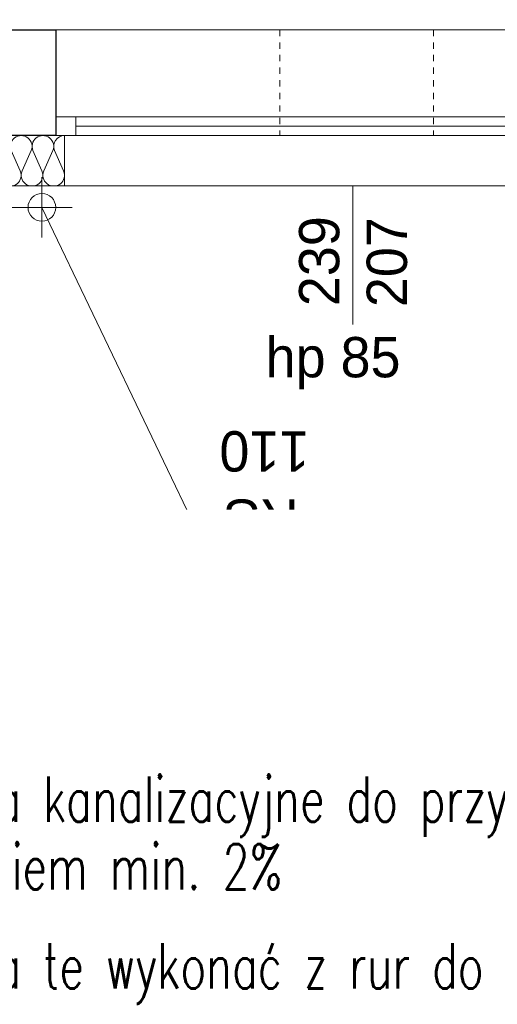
# Model space of a CAD drawing. Extents: x -220312 to -8310, y -91840 to 81907.
# Tile 22 of 128: x -184476 to -182579, y -13463 to -9555. Entities that reach past the tile are written whole.
import ezdxf

# ---------------------------------------------------------------- set-up
doc = ezdxf.new("R2010")
doc.units = 0
doc.header["$MEASUREMENT"] = 0
doc.set_wipeout_variables(frame=1)
doc.linetypes.add('Hidden Line', pattern=[50, 25, -25])
doc.layers.add('#kan_san-op', color=34, linetype='Continuous')
doc.layers.add('#opisy', color=252, linetype='Continuous')
doc.layers.add('Arch ocieplenie_Nr_Pióra__22', color=7, linetype='Continuous', lineweight=9, true_color=0x7f7f7f)
doc.layers.add('Arch okna_Nr_Pióra__4', color=7, linetype='Continuous', lineweight=9, true_color=0x029e21)
for name, color, linetype, lineweight in [('Arch rynny_Nr_Pióra__21', 7, 'Continuous', 9), ('Arch wyburzenia_Nr_Pióra__46', 5, 'Continuous', 13), ('INWENT.ŚCIANY_Nr_Pióra__1', 7, 'Continuous', 25), ('INWENT.ŚCIANY_Nr_Pióra__101', 8, 'Continuous', 13), ('PODKŁAD', 252, 'Continuous', 35)]:
    doc.layers.add(name, color=color, linetype=linetype, lineweight=lineweight)
doc.styles.add('GENERATED_STYLE_6', font='txt')
doc.styles.add('ROMANS', font='romans.shx', dxfattribs={"width": 0.85, "height": 0.11})

# ---------------------------------------------------------------- blocks, each defined once
blk = doc.blocks.new('parter')
at = {"layer": 'Arch ocieplenie_Nr_Pióra__22', "color": 252, "linetype": 'Continuous'}
for p, q in [((-184508.9, -10074.7), (-184473.1, -10155.6)), ((-184465.9, -10155.6), (-184430.1, -10074.7)), ((-184422.8, -10074.7), (-184387, -10155.6)), ((-184379.8, -10155.6), (-184344, -10074.7)), ((-184336.8, -10074.7), (-184301, -10155.6))]:
    blk.add_line(p, q, dxfattribs=at)
for centre, start_param, end_param in [((-184469.5, -10057.7), 5.870392, 9.837571), ((-184383.4, -10057.7), 5.870392, 9.837571), ((-184297.4, -10057.7), 1.570796, 3.554385), ((-184512.5, -10172.6), 2.728799, 6.695979), ((-184426.4, -10172.6), 2.728799, 6.695979), ((-184340.4, -10172.6), 2.728799, 6.695979)]:
    blk.add_ellipse(centre, major_axis=(43, 0), ratio=0.988721, start_param=start_param, end_param=end_param, dxfattribs=at)
at = {"layer": 'Arch okna_Nr_Pióra__4', "color": 252, "linetype": 'Continuous'}
for p, q in [((-184332.4, -9595.1), (-181942.4, -9595.1)), ((-184332.4, -9940.1), (-181942.4, -9940.1)), ((-184252.4, -9940.1), (-184252.4, -10015.1)), ((-184252.4, -9977.6), (-182022.4, -9977.6)), ((-184332.4, -10015.1), (-181942.4, -10015.1)), ((-184297.4, -10215.1), (-182007.4, -10215.1)), ((-183152.4, -10215.1), (-183152.4, -10765.1))]:
    blk.add_line(p, q, dxfattribs=at)
at = {"layer": 'Arch rynny_Nr_Pióra__21', "color": 252, "linetype": 'Continuous'}
for p, q in [((-184387.4, -10180.1), (-184387.4, -10420.1)), ((-184267.4, -10300.1), (-184507.4, -10300.1)), ((-183732.2, -11666.4), (-184387.4, -10300.1)), ((-183269.5, -11666.4), (-183732.2, -11666.4))]:
    blk.add_line(p, q, dxfattribs=at)
blk.add_circle((-184387.4, -10300.1), 55, dxfattribs=at)
at = {"layer": 'Arch wyburzenia_Nr_Pióra__46', "color": 252, "linetype": 'Continuous'}
for p, q in [((-184297.4, -10215.1), (-184297.4, -10015.1)), ((-186362.4, -10215.1), (-184297.4, -10215.1))]:
    blk.add_line(p, q, dxfattribs=at)
at = {"layer": 'INWENT.ŚCIANY_Nr_Pióra__1', "color": 252, "linetype": 'Continuous'}
for p, q in [((-184622.4, -9595.1), (-184332.4, -9595.1)), ((-184332.4, -9595.1), (-184332.4, -10015.1)), ((-184332.4, -10015.1), (-184922.4, -10015.1))]:
    blk.add_line(p, q, dxfattribs=at)
at = {"layer": 'INWENT.ŚCIANY_Nr_Pióra__101', "color": 252, "linetype": 'Hidden Line'}
for p, q in [((-183442.4, -9595.1), (-182832.4, -9595.1)), ((-183442.4, -9595.1), (-183442.4, -10015.1)), ((-182832.4, -9595.1), (-182832.4, -10015.1)), ((-183442.4, -10015.1), (-182832.4, -10015.1))]:
    blk.add_line(p, q, dxfattribs=at)
at = {"layer": 'Arch okna_Nr_Pióra__4', "color": 252, "linetype": 'Continuous', "style": 'GENERATED_STYLE_6'}
for s, p in [('239', (-183206.6, -10692.1)), ('207', (-182937.9, -10695.9))]:
    blk.add_text(s, height=160, rotation=90, dxfattribs=at).set_placement(p)
blk.add_text('hp 85', height=160, dxfattribs=at).set_placement((-183499, -10974.5))
at = {"layer": 'Arch rynny_Nr_Pióra__21', "color": 252, "linetype": 'Continuous', "style": 'GENERATED_STYLE_6'}
for s, p in [('110', (-183325.6, -11188.3)), ('RS', (-183367.5, -11459.1))]:
    blk.add_text(s, height=160, rotation=180, dxfattribs=at).set_placement(p)

msp = doc.modelspace()

# ---------------------------------------------------------------- block references
at = {"layer": 'PODKŁAD'}
msp.add_blockref('parter', (0, 0), dxfattribs=at)

# ---------------------------------------------------------------- next in the draw order: wipeouts: each hides what was drawn before it
at = {"ltscale": 10}
msp.add_wipeout([(-198285.2, -17981.1), (-198285.2, -11500), (-180501.4, -11500), (-180501.4, -17981.1)], dxfattribs=at).dxf.layer = '#kan_san-op'

# ---------------------------------------------------------------- next in the draw order: texts
at = {"layer": '#opisy', "color": 7, "style": 'ROMANS', "width": 0.7}
for s, p in [('Podejścia kanalizacyjne do przyborów prowadzić ', (-185274.1, -12738.3)), ('ze spadkiem min. 2%%% ', (-185274.1, -13007.2)), ('Podejścia te wykonać z rur do kanalizacji ', (-185274.1, -13400.8))]:
    msp.add_text(s, height=180, dxfattribs=at).set_placement(p)

# ---------------------------------------------------------------- next in the draw order: wipeouts: each hides what was drawn before it
at = {"ltscale": 10}
msp.add_wipeout([(-200770.3, 11108.9), (-198285.2, 10498.9), (-198285.2, -17981.1), (-159380.3, -17981.1), (-158770.3, -18591.1), (-200770.3, -18591.1)], dxfattribs=at).dxf.layer = '#kan_san-op'

doc.saveas('drawing.dxf')
